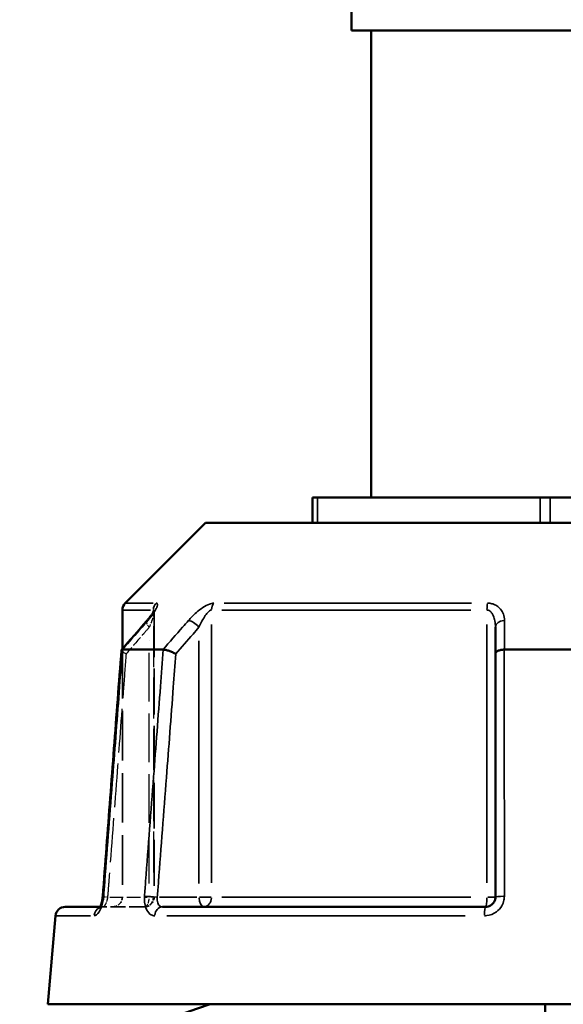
# Model space of a CAD drawing. Header units: millimetres. Extents: x 0 to 893, y 0 to 988.
# Tile 5 of 21: x 361 to 417, y 431 to 532. Entities that reach past the tile are written whole.
import ezdxf

# ---------------------------------------------------------------- set-up
doc = ezdxf.new("R2010")
doc.units = ezdxf.units.MM
doc.linetypes.add('DASHED', pattern=[0.2067, 0.1654, -0.0413])
for name, color, linetype, lineweight in [('Dimension (ANSI)', 7, 'Continuous', 25), ('Hidden (ANSI)', 7, 'DASHED', 35), ('Hidden Narrow (ANSI)', 7, 'DASHED', 25), ('Visible (ANSI)', 7, 'Continuous', 50), ('Visible Narrow (ANSI)', 7, 'Continuous', 35)]:
    doc.layers.add(name, color=color, linetype=linetype, lineweight=lineweight)
doc.styles.add('Note Text (ANSI)', font='tahoma.ttf')
doc.dimstyles.new('Default - mm (ANSI)', dxfattribs={"dimtxt": 3.048, "dimasz": 2.5, "dimexe": 3.175, "dimexo": 1.6002, "dimgap": 0.8, "dimtad": 0, "dimtoh": 1, "dimrnd": 1e-08, "dimzin": 4, "dimdsep": 46, "dimtxsty": 'Note Text (ANSI)', "dimcen": 0.09, "dimdle": 10, "dimclrd": 256, "dimclre": 256, "dimclrt": 256, "dimadec": 1, "dimazin": 1, "dimtfac": 1, "dimtofl": 0, "dimtmove": 0, "dimatfit": 3, "dimfxl": 1, "dimtolj": 1, "dimtzin": 4, "dimlwd": -1, "dimlwe": -1, "dimarcsym": 0})

# ---------------------------------------------------------------- blocks, each defined once
blk = doc.blocks.new('*D8')
at = {"layer": 'Defpoints', "color": 0, "transparency": 16777216}
for p in [(269.83, 562.08), (399.5, 562.08), (415.13, 212.08)]:
    blk.add_point(p, dxfattribs=at)
at = {"layer": 'Dimension (ANSI)', "transparency": 16777216}
for p, q in [((397.9, 562.08), (266.66, 562.08)), ((269.83, 559.58), (269.83, 394.06)), ((269.83, 214.58), (269.83, 380.11)), ((413.53, 212.08), (266.66, 212.08))]:
    blk.add_line(p, q, dxfattribs=at)
for points in [[(269.42, 559.58), (270.25, 559.58), (269.83, 562.08)], [(269.42, 214.58), (270.25, 214.58), (269.83, 212.08)]]:
    blk.add_solid(points, dxfattribs=at)
at = {"layer": 'Dimension (ANSI)', "transparency": 16777216, "insert": (268.25, 380.91), "char_height": 3.048, "attachment_point": 1, "rotation": 90, "style": 'Note Text (ANSI)'}
blk.add_mtext('\\A1;350.00', dxfattribs=at)
blk = doc.blocks.new('*D10')
at = {"layer": 'Defpoints', "color": 0, "transparency": 16777216}
for p in [(520.8, 614.67), (414.8, 562.08), (520.8, 528.06)]:
    blk.add_point(p, dxfattribs=at)
at = {"layer": 'Dimension (ANSI)', "transparency": 16777216}
for p, q in [((414.8, 563.68), (414.8, 617.84)), ((520.8, 529.66), (520.8, 617.84)), ((417.3, 614.67), (463.46, 614.67)), ((518.3, 614.67), (477.14, 614.67))]:
    blk.add_line(p, q, dxfattribs=at)
for points in [[(417.3, 615.08), (417.3, 614.25), (414.8, 614.67)], [(518.3, 615.08), (518.3, 614.25), (520.8, 614.67)]]:
    blk.add_solid(points, dxfattribs=at)
at = {"layer": 'Dimension (ANSI)', "transparency": 16777216, "insert": (464.26, 616.25), "char_height": 3.048, "attachment_point": 1, "style": 'Note Text (ANSI)'}
blk.add_mtext('\\A1;106.00', dxfattribs=at)
blk = doc.blocks.new('*D11')
at = {"layer": 'Defpoints', "color": 0, "transparency": 16777216}
for p in [(363.8, 430.98), (465.8, 430.98), (363.8, 384.91)]:
    blk.add_point(p, dxfattribs=at)
at = {"layer": 'Dimension (ANSI)', "transparency": 16777216}
for p, q in [((363.8, 429.38), (363.8, 381.74)), ((465.8, 429.38), (465.8, 381.74)), ((366.3, 384.91), (406.08, 384.91)), ((463.3, 384.91), (423.52, 384.91))]:
    blk.add_line(p, q, dxfattribs=at)
for points in [[(366.3, 385.33), (366.3, 384.5), (363.8, 384.91)], [(463.3, 385.33), (463.3, 384.5), (465.8, 384.91)]]:
    blk.add_solid(points, dxfattribs=at)
at = {"layer": 'Dimension (ANSI)', "transparency": 16777216, "insert": (406.88, 387.21), "char_height": 3.048, "attachment_point": 1, "style": 'Note Text (ANSI)'}
blk.add_mtext('\\A1;{\\fAIGDT|b0|i0;\\H3.0480;\\ln}\\fTahoma|b0|i0;\\H3.0480;102.00', dxfattribs=at)

msp = doc.modelspace()

# ---------------------------------------------------------------- linework, layer by layer
at = {"layer": 'Hidden (ANSI)', "ltscale": 28.348015}
msp.add_line((374.709, 471.278), (374.709, 441.98), dxfattribs=at)
at = {"layer": 'Hidden (ANSI)', "ltscale": 30.793913}
msp.add_line((371.452, 467.44), (371.452, 441.98), dxfattribs=at)
at = {"layer": 'Hidden (ANSI)', "ltscale": 1.470216}
msp.add_line((369.17, 440.98), (369.465, 440.98), dxfattribs=at)
at = {"layer": 'Hidden (ANSI)', "ltscale": 9.334328}
msp.add_line((373.709, 440.98), (369.465, 440.98), dxfattribs=at)
at = {"layer": 'Hidden (ANSI)', "ltscale": 2.991791}
for centre in [(370.452, 441.98), (373.709, 441.98)]:
    msp.add_arc(centre, 1, 270, 0, dxfattribs=at)
at = {"layer": 'Hidden (ANSI)', "ltscale": 8.016771}
msp.add_ellipse((10172.199, -10752.015), major_axis=(-349.646, 15834.666), ratio=0.8713327, start_param=0.7640635, end_param=0.7643292, dxfattribs=at)
at = {"layer": 'Hidden (ANSI)', "ltscale": 4.578621}
msp.add_open_spline([(373.954, 470.318), (374.054, 470.432), (374.147, 470.544), (374.319, 470.762), (374.397, 470.868), (374.534, 471.065), (374.592, 471.157), (374.659, 471.273), (374.677, 471.308), (374.702, 471.359), (374.711, 471.377), (374.721, 471.401), (374.723, 471.408), (374.726, 471.415), (374.723, 471.41), (374.716, 471.372), (374.712, 471.348), (374.709, 471.3), (374.709, 471.289), (374.709, 471.278)], degree=3, knots=[0, 0, 0, 0, 0.05326363, 0.05326363, 0.10652726, 0.10652726, 0.15979088, 0.15979088, 0.1864227, 0.1864227, 0.20693939, 0.20693939, 0.22202176, 0.22202176, 0.24544118, 0.24544118, 0.26213437, 0.26213437, 0.26631814, 0.26631814, 0.26631814, 0.26631814], dxfattribs=at)
at = {"layer": 'Hidden (ANSI)', "ltscale": 0.735482}
msp.add_open_spline([(374.709, 471.278), (374.709, 471.32), (374.713, 471.35), (374.719, 471.391), (374.722, 471.403), (374.724, 471.411), (374.725, 471.412), (374.725, 471.412)], degree=3, knots=[0.079099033, 0.079099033, 0.079099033, 0.079099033, 0.094745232, 0.094745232, 0.110737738, 0.110737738, 0.118300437, 0.118300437, 0.118300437, 0.118300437], dxfattribs=at)
at = {"layer": 'Hidden (ANSI)', "ltscale": 2.089217}
msp.add_open_spline([(371.361, 467.321), (371.359, 467.298), (371.373, 467.269), (371.435, 467.194), (371.491, 467.146), (371.637, 467.043), (371.728, 466.988), (371.831, 466.932), (371.832, 466.931), (371.834, 466.93)], degree=3, knots=[-0.10955435, -0.10955435, -0.10955435, -0.10955435, -0.0779256, -0.0779256, -0.03921815, -0.03921815, 0, 0, 0.00047625, 0.00047625, 0.00047625, 0.00047625], dxfattribs=at)
at = {"layer": 'Hidden (ANSI)', "ltscale": 0.420625}
msp.add_open_spline([(369.328, 441.398), (369.34, 441.444), (369.352, 441.491), (369.367, 441.559), (369.371, 441.578), (369.375, 441.598)], degree=3, knots=[0.227257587, 0.227257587, 0.227257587, 0.227257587, 0.247429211, 0.247429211, 0.255432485, 0.255432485, 0.255432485, 0.255432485], dxfattribs=at)
at = {"layer": 'Hidden (ANSI)', "ltscale": 0.527502}
msp.add_open_spline([(369.408, 441.781), (369.415, 441.829), (369.422, 441.876), (369.432, 441.968), (369.436, 442.012), (369.439, 442.056)], degree=3, knots=[0.279678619, 0.279678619, 0.279678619, 0.279678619, 0.298086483, 0.298086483, 0.314813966, 0.314813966, 0.314813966, 0.314813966], dxfattribs=at)
at = {"layer": 'Hidden (ANSI)', "ltscale": 1.701024}
msp.add_open_spline([(369.091, 440.856), (369.091, 440.856), (369.091, 440.856), (369.092, 440.856), (369.1, 440.866), (369.147, 440.898), (369.185, 440.921), (369.299, 440.963), (369.378, 440.98), (369.465, 440.98)], degree=3, knots=[0.227293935, 0.227293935, 0.227293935, 0.227293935, 0.22772718, 0.22772718, 0.25682997, 0.25682997, 0.285161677, 0.285161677, 0.314811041, 0.314811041, 0.314811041, 0.314811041], dxfattribs=at)
at = {"layer": 'Hidden (ANSI)', "ltscale": 1.700917}
msp.add_open_spline([(369.465, 440.98), (369.361, 440.98), (369.269, 440.955), (369.155, 440.906), (369.123, 440.883), (369.096, 440.86), (369.091, 440.856), (369.091, 440.856)], degree=3, knots=[0, 0, 0, 0, 0.035487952, 0.035487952, 0.066590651, 0.066590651, 0.08751627, 0.08751627, 0.08751627, 0.08751627], dxfattribs=at)
at = {"layer": 'Hidden (ANSI)', "ltscale": 0.402963}
msp.add_open_spline([(369.122, 440.896), (369.122, 440.897), (369.123, 440.899), (369.137, 440.92), (369.153, 440.947), (369.17, 440.98)], degree=3, knots=[0.122975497, 0.122975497, 0.122975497, 0.122975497, 0.124622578, 0.124622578, 0.150448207, 0.150448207, 0.150448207, 0.150448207], dxfattribs=at)
at = {"layer": 'Hidden Narrow (ANSI)', "ltscale": 25.473957}
msp.add_line((374.636, 469.77), (374.636, 443.443), dxfattribs=at)
at = {"layer": 'Hidden Narrow (ANSI)', "ltscale": 30.13257}
msp.add_line((374.209, 443.364), (374.209, 468.278), dxfattribs=at)
at = {"layer": 'Hidden Narrow (ANSI)', "ltscale": 8.457208}
msp.add_line((370.15, 441.98), (373.995, 441.98), dxfattribs=at)
at = {"layer": 'Hidden Narrow (ANSI)', "ltscale": 1.795034}
msp.add_line((374.708, 441.98), (374.254, 441.98), dxfattribs=at)
at = {"layer": 'Hidden Narrow (ANSI)', "ltscale": 2.029475}
msp.add_ellipse((374.709, 469.662), major_axis=(-0.755, 0.656), ratio=0.3543192, start_param=0.059198, end_param=1.1247615, dxfattribs=at)
at = {"layer": 'Hidden Narrow (ANSI)', "ltscale": 1.797881}
msp.add_ellipse((370.436, 441.98), major_axis=(-0.997, 0.076), ratio=0.0437298, start_param=0.0524429, end_param=0.9964155, dxfattribs=at)
at = {"layer": 'Hidden Narrow (ANSI)', "ltscale": 2.692601}
for ratio in [0.5, 0.9265657]:
    msp.add_ellipse((373.709, 441.98), major_axis=(0, -1), ratio=ratio, start_param=0.0785398, end_param=1.4922565, dxfattribs=at)
at = {"layer": 'Hidden Narrow (ANSI)', "ltscale": 0.633739}
msp.add_ellipse((369.465, 439.98), major_axis=(0, 1), ratio=0.9213266, start_param=0.0184876, end_param=0.3512644, dxfattribs=at)
at = {"layer": 'Hidden Narrow (ANSI)', "ltscale": 3.591758}
msp.add_open_spline([(374.702, 471.358), (374.704, 471.346), (374.706, 471.333), (374.712, 471.259), (374.705, 471.179), (374.675, 471.002), (374.653, 470.906), (374.584, 470.652), (374.53, 470.486), (374.393, 470.103), (374.305, 469.883), (374.209, 469.662)], degree=3, knots=[0.05373644, 0.05373644, 0.05373644, 0.05373644, 0.06721438, 0.06721438, 0.12292214, 0.12292214, 0.17440412, 0.17440412, 0.25131567, 0.25131567, 0.345416, 0.345416, 0.345416, 0.345416], dxfattribs=at)
at = {"layer": 'Hidden Narrow (ANSI)', "ltscale": 6.635457}
msp.add_open_spline([(374.209, 469.662), (374.008, 469.431), (373.808, 469.201), (373.607, 468.97), (373.016, 468.29), (372.425, 467.61), (371.834, 466.93)], degree=3, knots=[1.66212972, 1.66212972, 1.66212972, 1.66212972, 1.76016503, 1.76016503, 1.76016503, 2.04921716, 2.04921716, 2.04921716, 2.04921716], dxfattribs=at)
at = {"layer": 'Hidden Narrow (ANSI)', "ltscale": 27.263716}
msp.add_open_spline([(371.834, 466.93), (371.747, 465.788), (371.66, 464.646), (371.339, 460.42), (371.104, 457.335), (370.869, 454.25), (370.598, 450.678), (370.326, 447.106), (370.015, 443.016), (369.976, 442.498), (369.936, 441.98)], degree=3, knots=[0.5850433, 0.5850433, 0.5850433, 0.5850433, 0.9289552, 0.9289552, 1.8579104, 1.8579104, 1.8579104, 2.9336695, 2.9336695, 3.0896699, 3.0896699, 3.0896699, 3.0896699], dxfattribs=at)
at = {"layer": 'Hidden Narrow (ANSI)', "ltscale": 2.712011}
msp.add_open_spline([(369.936, 441.98), (369.926, 441.914), (369.914, 441.848), (369.876, 441.679), (369.848, 441.578), (369.774, 441.366), (369.726, 441.26), (369.602, 441.05), (369.525, 440.98), (369.465, 440.98)], degree=3, knots=[0, 0, 0, 0, 0.03982627, 0.03982627, 0.1035483, 0.1035483, 0.18638694, 0.18638694, 0.31481104, 0.31481104, 0.31481104, 0.31481104], dxfattribs=at)
at = {"layer": 'Visible (ANSI)'}
for p, q in [((394.952, 532.88), (394.952, 530.88)), ((394.952, 530.88), (434.652, 530.88)), ((396.952, 530.88), (396.952, 482.98)), ((390.952, 482.98), (391.452, 482.98)), ((390.952, 482.98), (390.952, 480.38)), ((391.452, 482.98), (414.302, 482.98)), ((414.302, 482.98), (415.302, 482.98)), ((415.302, 482.98), (438.153, 482.98)), ((379.987, 480.38), (371.745, 472.138)), ((379.987, 480.38), (449.618, 480.38)), ((371.452, 471.431), (371.452, 467.44)), ((409.702, 469.662), (409.702, 466.93)), ((371.469, 467.38), (375.631, 467.38)), ((409.702, 466.93), (409.702, 441.98)), ((410.641, 467.38), (418.964, 467.38)), ((365.593, 440.98), (369.17, 440.98)), ((375.565, 440.98), (408.702, 440.98)), ((364.597, 440.067), (363.802, 430.98)), ((363.802, 430.98), (465.802, 430.98)), ((414.802, 430.98), (414.802, 416.97)), ((414.802, 416.97), (414.802, 430.98))]:
    msp.add_line(p, q, dxfattribs=at)
for centre, start, end in [((372.452, 471.431), 135, 180), ((365.593, 439.98), 90, 175)]:
    msp.add_arc(centre, 1, start, end, dxfattribs=at)
msp.add_ellipse((10300.402, -10899.432), major_axis=(352.645, -16042.718), ratio=0.8713098, start_param=3.9057444, end_param=3.9060067, dxfattribs=at)
for points, knots in [([(374.725, 471.412), (374.725, 471.412), (374.724, 471.41), (374.718, 471.394), (374.709, 471.373), (374.677, 471.305), (374.647, 471.251), (374.562, 471.108), (374.499, 471.013), (374.355, 470.811), (374.274, 470.704), (374.113, 470.503), (374.036, 470.411), (373.954, 470.318)], [0.11830044, 0.11830044, 0.11830044, 0.11830044, 0.12984163, 0.12984163, 0.15596521, 0.15596521, 0.19532048, 0.19532048, 0.24858388, 0.24858388, 0.30184727, 0.30184727, 0.345416, 0.345416, 0.345416, 0.345416]), ([(371.361, 467.321), (371.232, 465.637), (371.104, 463.952), (370.848, 460.584), (370.72, 458.899), (370.464, 455.531), (370.336, 453.846), (370.08, 450.478), (369.952, 448.793), (369.695, 445.424), (369.567, 443.74), (369.439, 442.056)], [0.5534149, 0.5534149, 0.5534149, 0.5534149, 1.0606659, 1.0606659, 1.5679169, 1.5679169, 2.0751679, 2.0751679, 2.5824189, 2.5824189, 3.0896699, 3.0896699, 3.0896699, 3.0896699]), ([(371.458, 467.379), (371.406, 467.375), (371.374, 467.36), (371.362, 467.331), (371.361, 467.326), (371.361, 467.321)], [-0.153560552, -0.153560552, -0.153560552, -0.153560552, -0.11651575, -0.11651575, -0.109554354, -0.109554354, -0.109554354, -0.109554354]), ([(376.934, 466.93), (376.932, 466.931), (376.931, 466.932), (376.827, 466.988), (376.714, 467.043), (376.478, 467.146), (376.357, 467.194), (376.12, 467.276), (376.006, 467.31), (375.803, 467.36), (375.716, 467.375), (375.645, 467.379)], [-0.15367829, -0.15367829, -0.15367829, -0.15367829, -0.15320314, -0.15320314, -0.11407627, -0.11407627, -0.07545889, -0.07545889, -0.03695858, -0.03695858, 0, 0, 0, 0]), ([(410.615, 467.379), (410.492, 467.375), (410.373, 467.36), (410.15, 467.31), (410.049, 467.276), (409.881, 467.194), (409.816, 467.146), (409.726, 467.043), (409.703, 466.988), (409.702, 466.932), (409.702, 466.931), (409.702, 466.93)], [-0.15356042, -0.15356042, -0.15356042, -0.15356042, -0.11651568, -0.11651568, -0.07792572, -0.07792572, -0.03921808, -0.03921808, 0, 0, 0.00047638, 0.00047638, 0.00047638, 0.00047638]), ([(369.439, 442.056), (369.429, 441.918), (369.411, 441.78), (369.361, 441.521), (369.33, 441.399), (369.264, 441.191), (369.229, 441.102), (369.167, 440.97), (369.139, 440.923), (369.103, 440.868), (369.091, 440.856), (369.091, 440.856)], [0, 0, 0, 0, 0.05246869, 0.05246869, 0.10385719, 0.10385719, 0.15173749, 0.15173749, 0.19343627, 0.19343627, 0.22729393, 0.22729393, 0.22729393, 0.22729393]), ([(409.702, 441.98), (409.702, 441.914), (409.696, 441.848), (409.662, 441.681), (409.625, 441.581), (409.506, 441.369), (409.414, 441.264), (409.162, 441.074), (408.99, 441.006), (408.777, 440.982), (408.74, 440.98), (408.702, 440.98)], [0, 0, 0, 0, 0.03957477, 0.03957477, 0.1028944, 0.1028944, 0.18520991, 0.18520991, 0.29222008, 0.29222008, 0.31481112, 0.31481112, 0.31481112, 0.31481112]), ([(369.091, 440.856), (369.091, 440.856), (369.092, 440.856), (369.097, 440.862), (369.107, 440.875), (369.122, 440.896)], [0.08751627, 0.08751627, 0.08751627, 0.08751627, 0.094643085, 0.094643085, 0.122975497, 0.122975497, 0.122975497, 0.122975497]), ([(369.17, 440.98), (369.176, 440.991), (369.182, 441.004), (369.217, 441.075), (369.247, 441.146), (369.294, 441.281), (369.311, 441.338), (369.328, 441.398)], [0.150448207, 0.150448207, 0.150448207, 0.150448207, 0.159506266, 0.159506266, 0.200620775, 0.200620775, 0.227257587, 0.227257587, 0.227257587, 0.227257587]), ([(380.455, 430.98), (366.641, 426.44), (353.746, 419.127), (333.791, 401.833), (326.093, 392.597), (313.613, 371.445), (309.077, 359.391), (304.664, 336.061), (304.26, 324.888), (305.523, 313.909), (306.154, 308.419), (307.2, 302.978), (310.096, 292.315), (311.947, 287.094), (316.409, 276.989), (319.021, 272.106), (324.948, 262.788), (328.262, 258.353), (334.974, 250.655), (338.284, 247.316), (345.302, 241.088), (349.01, 238.199), (359.479, 231.071), (366.559, 227.302), (379.014, 222.323), (384.214, 220.678), (394.501, 218.248), (399.577, 217.418), (404.685, 216.946)], [0.3169911, 0.3169911, 0.3169911, 0.3169911, 0.712874, 0.712874, 1.036181, 1.036181, 1.3820516, 1.3820516, 1.6835247, 1.6835247, 1.6835247, 1.8342613, 1.8342613, 1.9849979, 1.9849979, 2.1357345, 2.1357345, 2.286471, 2.286471, 2.4145971, 2.4145971, 2.5427232, 2.5427232, 2.7605376, 2.7605376, 2.9091478, 2.9091478, 3.0493207, 3.0493207, 3.0493207, 3.0493207])]:
    msp.add_open_spline(points, degree=3, knots=knots, dxfattribs=at)
for points in [[(371.458, 467.379), (371.462, 467.38), (371.466, 467.38), (371.469, 467.38)], [(375.631, 467.38), (375.636, 467.38), (375.641, 467.38), (375.645, 467.379)], [(410.615, 467.379), (410.623, 467.38), (410.632, 467.38), (410.641, 467.38)], [(369.375, 441.598), (369.388, 441.658), (369.399, 441.719), (369.408, 441.781)]]:
    msp.add_open_spline(points, degree=3, dxfattribs=at)
at = {"layer": 'Visible Narrow (ANSI)'}
for p, q in [((391.452, 480.51), (391.452, 482.85)), ((414.302, 482.85), (414.302, 480.51)), ((415.302, 480.51), (415.302, 482.85)), ((371.753, 472.138), (374.602, 472.138)), ((381.874, 472.138), (407.24, 472.138)), ((374.329, 471.431), (371.46, 471.431)), ((374.636, 471.421), (374.636, 471.242)), ((407.189, 471.431), (381.65, 471.431)), ((380.598, 443.452), (380.598, 469.959)), ((408.84, 469.959), (408.84, 443.452)), ((379.309, 468.278), (379.309, 443.364)), ((379.095, 441.98), (375.25, 441.98)), ((380.552, 441.98), (379.372, 441.98)), ((381.65, 441.98), (407.189, 441.98)), ((409.7, 441.98), (408.91, 441.98)), ((368.167, 440.067), (364.607, 440.067)), ((406.595, 440.067), (376.012, 440.067))]:
    msp.add_line(p, q, dxfattribs=at)
for centre, major_axis, ratio, start_param, end_param in [((375.562, 471.431), (0, 1), 0.9265657, 0.8246681, 1.5315264), ((381.387, 471.431), (0, -1), 0.7890235, 3.9662607, 4.6731191), ((408.977, 471.431), (0, 1), 0.1375423, 0.8246681, 1.5315264), ((374.709, 469.662), (-0.755, 0.656), 0.3543192, 5.9781609, 6.2671314), ((378.809, 469.662), (-0.755, 0.656), 0.3543192, 4.400804, 5.755338), ((410.702, 469.662), (-1, 0), 0.7086384, 4.8533994, 6.2079334), ((370.436, 441.98), (-0.997, 0.076), 0.0437298, 5.8665688, 6.2612581), ((374.536, 441.98), (0.997, -0.076), 0.0437298, 1.1232285, 2.4618904), ((379.809, 441.98), (0, -1), 0.5, 4.7909288, 6.2046455), ((379.809, 441.98), (0, -1), 0.7890235, 0.0785398, 1.4922565), ((408.702, 441.98), (0, -1), 0.1375423, 0.0785398, 1.4922565), ((410.702, 441.98), (-1, 0), 0.0874597, 4.8701533, 6.2088152), ((369.465, 439.98), (0, 1), 0.9213266, 0.4254409, 1.427841), ((375.565, 439.98), (0, 1), 0.797365, 0.0741765, 1.4093534), ((408.702, 439.98), (0, 1), 0.1239616, 0.0741765, 1.4093534)]:
    msp.add_ellipse(centre, major_axis=major_axis, ratio=ratio, start_param=start_param, end_param=end_param, dxfattribs=at)
for points, knots in [([(374.066, 470.369), (374.259, 470.59), (374.434, 470.81), (374.708, 471.193), (374.814, 471.359), (374.95, 471.613), (374.994, 471.709), (375.053, 471.886), (375.066, 471.966), (375.047, 472.07), (375.025, 472.102), (374.968, 472.132), (374.94, 472.138), (374.907, 472.138)], [-0.345416, -0.345416, -0.345416, -0.345416, -0.25131567, -0.25131567, -0.17440412, -0.17440412, -0.12292214, -0.12292214, -0.06721438, -0.06721438, -0.02585168, -0.02585168, 0, 0, 0, 0]), ([(380.829, 472.138), (380.699, 472.138), (380.542, 472.103), (379.938, 471.873), (379.457, 471.536), (378.744, 470.919), (378.472, 470.645), (378.232, 470.369)], [-0.34541683, -0.34541683, -0.34541683, -0.34541683, -0.28278882, -0.28278882, -0.11734182, -0.11734182, 0, 0, 0, 0]), ([(410.636, 470.369), (410.636, 470.591), (410.598, 470.812), (410.454, 471.195), (410.361, 471.361), (410.154, 471.614), (410.057, 471.709), (409.82, 471.886), (409.678, 471.966), (409.399, 472.07), (409.271, 472.102), (409.053, 472.132), (408.967, 472.138), (408.88, 472.138)], [-0.34541583, -0.34541583, -0.34541583, -0.34541583, -0.25081718, -0.25081718, -0.17415567, -0.17415567, -0.12305037, -0.12305037, -0.06721438, -0.06721438, -0.02585168, -0.02585168, 0, 0, 0, 0]), ([(374.636, 471.431), (374.652, 471.431), (374.665, 471.425), (374.688, 471.401), (374.696, 471.382), (374.702, 471.358)], [0, 0, 0, 0, 0.025851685, 0.025851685, 0.053736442, 0.053736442, 0.053736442, 0.053736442]), ([(379.309, 469.662), (379.429, 469.938), (379.565, 470.212), (379.919, 470.828), (380.158, 471.166), (380.457, 471.396), (380.534, 471.431), (380.598, 471.431)], [0, 0, 0, 0, 0.11734182, 0.11734182, 0.28278882, 0.28278882, 0.34541683, 0.34541683, 0.34541683, 0.34541683]), ([(408.84, 471.431), (408.882, 471.431), (408.925, 471.425), (409.032, 471.395), (409.095, 471.363), (409.232, 471.259), (409.302, 471.179), (409.418, 471.002), (409.466, 470.907), (409.568, 470.654), (409.613, 470.488), (409.684, 470.105), (409.702, 469.884), (409.702, 469.662)], [0, 0, 0, 0, 0.02585168, 0.02585168, 0.06721438, 0.06721438, 0.12305037, 0.12305037, 0.17415567, 0.17415567, 0.25081718, 0.25081718, 0.34541583, 0.34541583, 0.34541583, 0.34541583]), ([(371.469, 467.38), (372.134, 468.146), (372.8, 468.911), (373.465, 469.677), (373.666, 469.908), (373.866, 470.138), (374.066, 470.369)], [-2.08568395, -2.08568395, -2.08568395, -2.08568395, -1.76016503, -1.76016503, -1.76016503, -1.66212972, -1.66212972, -1.66212972, -1.66212972]), ([(378.232, 470.369), (378.031, 470.138), (377.83, 469.907), (377.63, 469.677), (376.963, 468.911), (376.297, 468.146), (375.631, 467.38)], [-2.71269422, -2.71269422, -2.71269422, -2.71269422, -2.61462465, -2.61462465, -2.61462465, -2.28913999, -2.28913999, -2.28913999, -2.28913999]), ([(410.641, 467.38), (410.64, 468.146), (410.639, 468.911), (410.637, 469.677), (410.637, 469.908), (410.637, 470.138), (410.636, 470.369)], [-2.08568394, -2.08568394, -2.08568394, -2.08568394, -1.76016124, -1.76016124, -1.76016124, -1.66212972, -1.66212972, -1.66212972, -1.66212972]), ([(376.934, 466.93), (377.525, 467.61), (378.116, 468.29), (378.707, 468.97), (378.908, 469.2), (379.108, 469.431), (379.309, 469.662)], [2.32560678, 2.32560678, 2.32560678, 2.32560678, 2.61462465, 2.61462465, 2.61462465, 2.71269422, 2.71269422, 2.71269422, 2.71269422]), ([(369.535, 442.067), (369.574, 442.585), (369.614, 443.103), (369.924, 447.193), (370.196, 450.765), (370.467, 454.337), (370.702, 457.422), (370.936, 460.507), (371.266, 464.854), (371.362, 466.117), (371.458, 467.379)], [-3.0896699, -3.0896699, -3.0896699, -3.0896699, -2.9336695, -2.9336695, -1.8579104, -1.8579104, -1.8579104, -0.9289552, -0.9289552, -0.5486961, -0.5486961, -0.5486961, -0.5486961]), ([(375.645, 467.379), (375.549, 466.117), (375.453, 464.854), (375.122, 460.507), (374.887, 457.422), (374.652, 454.337), (374.38, 450.765), (374.109, 447.193), (373.797, 443.103), (373.758, 442.585), (373.718, 442.067)], [-3.7455892, -3.7455892, -3.7455892, -3.7455892, -3.36533, -3.36533, -2.4363748, -2.4363748, -2.4363748, -1.3606157, -1.3606157, -1.2046153, -1.2046153, -1.2046153, -1.2046153]), ([(375.036, 441.98), (375.076, 442.498), (375.115, 443.016), (375.426, 447.106), (375.698, 450.678), (375.969, 454.25), (376.204, 457.335), (376.439, 460.42), (376.76, 464.646), (376.847, 465.788), (376.934, 466.93)], [1.2046153, 1.2046153, 1.2046153, 1.2046153, 1.3606157, 1.3606157, 2.4363748, 2.4363748, 2.4363748, 3.36533, 3.36533, 3.709242, 3.709242, 3.709242, 3.709242]), ([(410.619, 442.067), (410.619, 442.585), (410.619, 443.103), (410.618, 447.193), (410.618, 450.765), (410.617, 454.337), (410.617, 457.422), (410.616, 460.507), (410.615, 464.854), (410.615, 466.117), (410.615, 467.379)], [-3.0896699, -3.0896699, -3.0896699, -3.0896699, -2.9336696, -2.9336696, -1.8579105, -1.8579105, -1.8579105, -0.9289553, -0.9289553, -0.5486961, -0.5486961, -0.5486961, -0.5486961]), ([(368.547, 440.067), (368.717, 440.067), (368.903, 440.207), (369.173, 440.628), (369.27, 440.839), (369.406, 441.264), (369.454, 441.465), (369.509, 441.802), (369.525, 441.935), (369.535, 442.067)], [-0.31481104, -0.31481104, -0.31481104, -0.31481104, -0.18638694, -0.18638694, -0.1035483, -0.1035483, -0.03982627, -0.03982627, 0, 0, 0, 0]), ([(373.718, 442.067), (373.71, 441.961), (373.707, 441.855), (373.716, 441.337), (373.803, 440.946), (374.076, 440.423), (374.233, 440.252), (374.526, 440.097), (374.646, 440.067), (374.77, 440.067)], [-0.31481354, -0.31481354, -0.31481354, -0.31481354, -0.28284699, -0.28284699, -0.15713721, -0.15713721, -0.06043739, -0.06043739, 0, 0, 0, 0]), ([(375.565, 440.98), (375.493, 440.98), (375.425, 440.995), (375.263, 441.072), (375.18, 441.158), (375.045, 441.419), (375.01, 441.615), (375.023, 441.874), (375.028, 441.927), (375.036, 441.98)], [0, 0, 0, 0, 0.06043739, 0.06043739, 0.15713721, 0.15713721, 0.28284699, 0.28284699, 0.31481354, 0.31481354, 0.31481354, 0.31481354]), ([(408.579, 440.067), (408.655, 440.067), (408.731, 440.071), (409.167, 440.119), (409.516, 440.255), (410.03, 440.635), (410.219, 440.846), (410.462, 441.268), (410.537, 441.469), (410.606, 441.804), (410.619, 441.936), (410.619, 442.067)], [-0.31481112, -0.31481112, -0.31481112, -0.31481112, -0.29222008, -0.29222008, -0.18520991, -0.18520991, -0.1028944, -0.1028944, -0.03957477, -0.03957477, 0, 0, 0, 0])]:
    msp.add_open_spline(points, degree=3, knots=knots, dxfattribs=at)

# ---------------------------------------------------------------- dimensions: what is measured, and where the dimension line sits
at = {"layer": 'Dimension (ANSI)'}
dim = msp.add_linear_dim(base=(520.802, 614.667), p1=(414.802, 562.08), p2=(520.802, 528.055), dimstyle='Default - mm (ANSI)', override={"dimgap": 0.8, "dimtoh": 0, "dimdec": 2, "dimtol": 0, "dimlim": 0, "dimtp": 0, "dimtm": 0, "dimtdec": 2, "dimatfit": 1}, dxfattribs=at)
dim.commit()
dim.dimension.update_dxf_attribs({"geometry": '*D10', "text_midpoint": (470.302, 614.667), "dimtype": 160})
dim = msp.add_linear_dim(base=(269.8332, 562.0799), p1=(415.1324, 212.0848), p2=(399.5022, 562.0799), angle=90, dimstyle='Default - mm (ANSI)', override={"dimgap": 0.8, "dimtoh": 0, "dimdec": 2, "dimtol": 0, "dimlim": 0, "dimtp": 0, "dimtm": 0, "dimtdec": 2, "dimatfit": 1}, dxfattribs=at)
dim.commit()
dim.dimension.update_dxf_attribs({"geometry": '*D8', "text_midpoint": (269.8332, 387.0845), "dimtype": 160})
dim = msp.add_linear_dim(base=(363.802, 384.914), p1=(465.802, 430.98), p2=(363.802, 430.98), angle=180, text='{\\fAIGDT|b0|i0;\\H3.0480;\\ln}\\fTahoma|b0|i0;\\H3.0480;<>', dimstyle='Default - mm (ANSI)', override={"dimgap": 0.8, "dimtoh": 0, "dimdec": 2, "dimtol": 0, "dimlim": 0, "dimtp": 0, "dimtm": 0, "dimtdec": 2, "dimatfit": 1}, dxfattribs=at)
dim.commit()
dim.dimension.update_dxf_attribs({"geometry": '*D11', "text_midpoint": (414.802, 384.914), "dimtype": 160})

doc.saveas('drawing.dxf')
